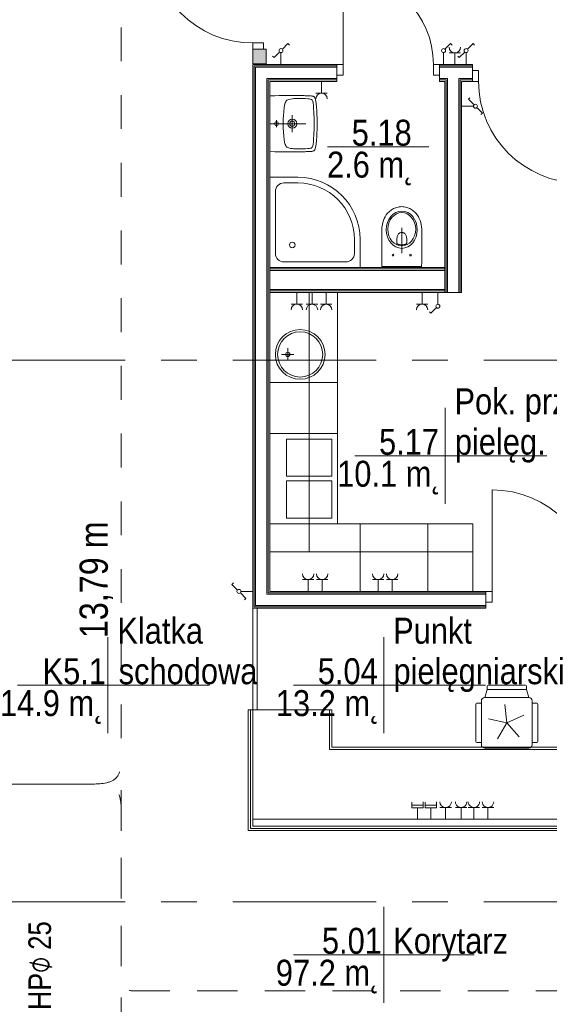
# Model space of a CAD drawing. Header units: centimetres. Extents: x -2424 to 2260, y -130 to 3012.
# Tile 54 of 81: x -529 to -60, y 1277 to 2150. Entities that reach past the tile are written whole.
import ezdxf

# ---------------------------------------------------------------- set-up
doc = ezdxf.new("R2010")
doc.units = ezdxf.units.CM
doc.linetypes.add('Dash', pattern=[60, 30, -30])
doc.linetypes.add('Oś', pattern=[222.25, 127, -31.75, 31.75, -31.75])
for name, color, linetype, lineweight in [('A-AREA-IDEN', 2, 'Continuous', 13), ('A-DETL', 90, 'Continuous', 9), ('A-DETL-GENF', 92, 'Continuous', 13), ('A-DETL-MEDM', 33, 'Continuous', 13), ('A-DOOR', 31, 'Continuous', 13), ('A-WALL', 113, 'Continuous', 13), ('A-WALL-FNSH', 113, 'Continuous', 13), ('E-ELEC-EQPM', 71, 'Continuous', 9), ('G-ANNO-TEXT', 231, 'Continuous', 13), ('I-FURN', 30, 'Continuous', 9), ('P-SANR-FIXT', 6, 'Continuous', 9), ('S-GRID', 1, 'Continuous', 13)]:
    doc.layers.add(name, color=color, linetype=linetype, lineweight=lineweight)
doc.layers.add('A-WALL-PATT', color=111, linetype='Continuous', lineweight=13, plot=False)
doc.styles.add('Arial Narrow_3', font='ARIALN.TTF', dxfattribs={"height": 25})
doc.styles.add('Arial_10', font='arial.ttf', dxfattribs={"width": 0.85, "height": 20})
doc.styles.add('Arial_11', font='arial.ttf', dxfattribs={"width": 0.85, "height": 23})
doc.styles.add('MtXpl_Arial', font='txt', dxfattribs={"height": 0.2})
doc.styles.add('MtXpl_Segoe UI Symbol', font='txt', dxfattribs={"height": 0.2})

msp = doc.modelspace()

# ---------------------------------------------------------------- linework, layer by layer
at = {"layer": 'A-AREA-IDEN', "color": 251, "lineweight": 9}
for p, q in [((-166.68, 2037.43), (-256.43, 2037.43)), ((-152.28, 1805.99), (-152.28, 1763.49)), ((-142.53, 1763.49), (-232.28, 1763.49)), ((-232.28, 1763.49), (-62.28, 1763.49)), ((-152.28, 1763.49), (-152.28, 1720.99)), ((-451.04, 1602.7), (-451.04, 1560.2)), ((-206.61, 1602.7), (-206.61, 1560.2)), ((-441.28, 1560.2), (-531.04, 1560.2)), ((-531.04, 1560.2), (-361.04, 1560.2)), ((-451.04, 1560.2), (-451.04, 1517.7)), ((-196.86, 1560.2), (-286.61, 1560.2)), ((-286.61, 1560.2), (-116.61, 1560.2)), ((-206.61, 1560.2), (-206.61, 1517.7)), ((-206.61, 1363.79), (-206.61, 1321.29)), ((-196.86, 1321.29), (-286.61, 1321.29)), ((-286.61, 1321.29), (-126.61, 1321.29)), ((-206.61, 1321.29), (-206.61, 1278.79))]:
    msp.add_line(p, q, dxfattribs=at)
at = {"layer": 'A-DETL', "color": 251, "linetype": 'Dash', "lineweight": 9}
for points, knots in [([(-552.77, 2638.57), (-478.91, 2638.57), (-476.08, 2638.57), (-439.12, 2638.57), (-439.12, 2601.62), (-439.12, 2598.79), (-439.12, 2573.54), (-439.12, 1655.82), (-439.12, 1618.87), (-439.12, 1616.04), (-439.12, 1512.36), (-439.12, 1509.53), (-439.12, 1472.57), (-476.08, 1472.57), (-478.91, 1472.57), (-555.62, 1472.57)], [0, 0, 0, 0, 1.242892, 2.082132, 2.921372, 3.63261, 13.975949, 24.692511, 35.163852, 36.732804, 37.928533, 39.497485, 40.336725, 41.175965, 42.450024, 42.450024, 42.450024, 42.450024]), ([(-555.62, 1472.57), (-478.91, 1472.57), (-476.08, 1472.57), (-439.12, 1472.57), (-439.12, 1435.62), (-439.12, 1432.79), (-439.12, 1329.11), (-439.12, 1326.28), (-439.12, 1289.33), (-402.17, 1289.33), (-399.34, 1289.33), (54.38, 1289.33), (347.2, 1289.33), (391.67, 1289.33), (418.55, 1316.21), (413.88, 1393.93), (413.88, 1663.13)], [0, 0, 0, 0, 1.274059, 2.1133, 2.95254, 4.521491, 5.717221, 7.286172, 8.125412, 8.964652, 14.361634, 22.556861, 31.207392, 35.311818, 37.065318, 41.276562, 41.276562, 41.276562, 41.276562]), ([(-561.62, 233.02), (-511.61, 233.02), (-497.78, 233.02), (-439.12, 233.02), (-439.12, 251.36), (-439.12, 296.62), (-439.12, 1289.33), (-439.12, 1326.28), (-439.12, 1329.11), (-439.12, 1432.79), (-439.12, 1435.62), (-439.12, 1472.57), (-476.08, 1472.57), (-478.91, 1472.57), (-555.62, 1472.57)], [0, 0, 0, 0, 1.339676, 2.332925, 3.669947, 15.221807, 26.977257, 38.268666, 39.837617, 41.033347, 42.602298, 43.441538, 44.280778, 45.554838, 45.554838, 45.554838, 45.554838]), ([(-555.62, 1472.57), (-478.91, 1472.57), (-450.62, 1472.57), (-439.12, 1472.57), (-439.12, 1461.07), (-439.12, 1432.79), (-439.12, 1329.11), (-439.12, 1326.28), (-439.12, 1289.33), (-402.17, 1289.33), (-399.34, 1289.33), (54.38, 1289.33), (347.2, 1289.33), (391.67, 1289.33), (413.88, 1267.11), (413.88, 1211.15), (413.88, 1019.9)], [0, 0, 0, 0, 1.274059, 1.834911, 2.395763, 3.964714, 5.438832, 7.007784, 7.847024, 8.686264, 14.083246, 22.278473, 30.929004, 34.961158, 36.402966, 39.45005, 39.45005, 39.45005, 39.45005])]:
    msp.add_open_spline(points, degree=3, knots=knots, dxfattribs=at)
at = {"layer": 'A-DETL-GENF', "color": 251, "lineweight": 9}
for p, q in [((-313.12, 2129.33), (-322.62, 2129.33)), ((-322.62, 2129.33), (-322.62, 2123.83)), ((-313.12, 2123.83), (-313.12, 2129.33)), ((-322.62, 2123.83), (-313.12, 2123.83)), ((-248.12, 2100.83), (-248.12, 2110.33)), ((-248.12, 2110.33), (-242.62, 2110.33)), ((-242.62, 2110.33), (-242.62, 2100.83)), ((-162.62, 2110.33), (-157.12, 2110.33)), ((-162.62, 2100.83), (-162.62, 2110.33)), ((-157.12, 2110.33), (-157.12, 2100.83)), ((-128.12, 2104.83), (-122.62, 2104.83)), ((-128.12, 2095.33), (-128.12, 2104.83)), ((-122.62, 2104.83), (-122.62, 2095.33)), ((-242.62, 2100.83), (-248.12, 2100.83)), ((-157.12, 2100.83), (-162.62, 2100.83)), ((-122.62, 2095.33), (-128.12, 2095.33)), ((-116.12, 1633.83), (-116.12, 1643.33)), ((-116.12, 1643.33), (-110.62, 1643.33)), ((-110.62, 1643.33), (-110.62, 1633.83)), ((-110.62, 1633.83), (-116.12, 1633.83))]:
    msp.add_line(p, q, dxfattribs=at)
at = {"layer": 'A-DETL-MEDM', "color": 251, "lineweight": 9}
for p, q in [((-313.12, 2129.33), (-322.62, 2129.33)), ((-322.62, 2129.33), (-322.62, 2123.83)), ((-313.12, 2123.83), (-313.12, 2129.33)), ((-322.62, 2123.83), (-313.12, 2123.83)), ((-242.62, 2110.33), (-248.12, 2110.33)), ((-248.12, 2110.33), (-248.12, 2100.83)), ((-242.62, 2100.83), (-242.62, 2110.33)), ((-162.62, 2100.83), (-162.62, 2110.33)), ((-162.62, 2110.33), (-157.12, 2110.33)), ((-157.12, 2110.33), (-157.12, 2100.83)), ((-128.12, 2095.33), (-128.12, 2104.83)), ((-128.12, 2104.83), (-122.62, 2104.83)), ((-122.62, 2104.83), (-122.62, 2095.33)), ((-248.12, 2100.83), (-242.62, 2100.83)), ((-157.12, 2100.83), (-162.62, 2100.83)), ((-122.62, 2095.33), (-128.12, 2095.33)), ((-110.62, 1643.33), (-116.12, 1643.33)), ((-116.12, 1643.33), (-116.12, 1633.83)), ((-110.62, 1633.83), (-110.62, 1643.33)), ((-116.12, 1633.83), (-110.62, 1633.83))]:
    msp.add_line(p, q, dxfattribs=at)
at = {"layer": 'A-DOOR', "color": 251, "lineweight": 9}
for p, q in [((-242.62, 2110.33), (-242.62, 2190.33)), ((-110.62, 1643.33), (-110.62, 1733.33))]:
    msp.add_line(p, q, dxfattribs=at)
for centre, radius, start, end in [((-322.62, 2219.33), 90, 180, 270), ((-242.62, 2110.33), 80, 0, 90), ((-32.62, 2095.33), 90, 180, 270), ((-110.62, 1643.33), 90, 0, 90)]:
    msp.add_arc(centre, radius, start, end, dxfattribs=at)
at = {"layer": 'A-WALL', "color": 251, "lineweight": 9}
for p, q in [((-322.62, 2123.83), (-322.62, 2110.83)), ((-310.62, 2123.83), (-313.12, 2123.83)), ((-310.62, 2110.83), (-310.62, 2123.83)), ((-322.62, 2110.83), (-310.62, 2110.83)), ((-248.12, 2109.08), (-321.37, 2109.08)), ((-321.37, 2109.08), (-321.37, 1629.58)), ((-248.12, 2107.83), (-320.12, 2107.83)), ((-320.12, 2107.83), (-320.12, 1630.83)), ((-128.12, 2109.08), (-157.12, 2109.08)), ((-128.12, 2107.83), (-157.12, 2107.83)), ((-128.12, 2104.83), (-128.12, 2107.83)), ((-248.12, 2097.83), (-310.12, 2097.83)), ((-310.12, 2097.83), (-310.12, 1640.83)), ((-248.12, 2096.58), (-308.87, 2096.58)), ((-308.87, 2096.58), (-308.87, 1642.08)), ((-248.12, 2097.83), (-248.12, 2100.83)), ((-157.12, 2100.83), (-157.12, 2097.83)), ((-150.12, 2097.83), (-157.12, 2097.83)), ((-151.37, 2096.58), (-157.12, 2096.58)), ((-151.37, 2096.58), (-151.37, 1908.33)), ((-150.12, 2097.83), (-150.12, 1908.33)), ((-140.12, 2097.83), (-140.12, 1908.33)), ((-128.12, 2097.83), (-140.12, 2097.83)), ((-138.87, 2096.58), (-138.87, 1908.33)), ((-128.12, 2096.58), (-138.87, 2096.58)), ((-152.62, 1929.08), (-307.62, 1929.08)), ((-307.62, 1927.83), (-307.62, 1910.83)), ((-152.62, 1927.83), (-307.62, 1927.83)), ((-152.62, 1910.83), (-152.62, 1927.83)), ((-152.62, 1910.83), (-307.62, 1910.83)), ((-152.62, 1909.58), (-307.62, 1909.58)), ((-150.12, 1908.33), (-140.12, 1908.33)), ((-116.12, 1640.83), (-310.12, 1640.83)), ((-116.12, 1642.08), (-308.87, 1642.08)), ((-116.12, 1630.83), (-116.12, 1633.83)), ((-116.12, 1629.58), (-321.37, 1629.58)), ((-116.12, 1630.83), (-320.12, 1630.83)), ((-322.62, 1441.33), (291.38, 1441.33)), ((-322.62, 1435.33), (-322.62, 1441.33)), ((291.38, 1435.33), (-322.62, 1435.33))]:
    msp.add_line(p, q, dxfattribs=at)
at = {"layer": 'A-WALL-FNSH', "color": 251, "lineweight": 9}
for p, q in [((-248.12, 2110.33), (-322.62, 2110.33)), ((-322.62, 2110.33), (-322.62, 1628.33)), ((-128.12, 2110.33), (-157.12, 2110.33)), ((-128.12, 2107.83), (-128.12, 2110.33)), ((-307.62, 2095.33), (-248.12, 2095.33)), ((-307.62, 1643.33), (-307.62, 2095.33)), ((-248.12, 2095.33), (-248.12, 2097.83)), ((-157.12, 2097.83), (-157.12, 2095.33)), ((-157.12, 2095.33), (-152.62, 2095.33)), ((-152.62, 1927.83), (-152.62, 2095.33)), ((-137.62, 1908.33), (-137.62, 2095.33)), ((-137.62, 2095.33), (-128.12, 2095.33)), ((-152.62, 1930.33), (-307.62, 1930.33)), ((-307.62, 1908.33), (-150.12, 1908.33)), ((-152.62, 1908.33), (-152.62, 1910.83)), ((-140.12, 1908.33), (-137.62, 1908.33)), ((-116.12, 1643.33), (-307.62, 1643.33)), ((-322.62, 1628.33), (-116.12, 1628.33)), ((-116.12, 1628.33), (-116.12, 1630.83))]:
    msp.add_line(p, q, dxfattribs=at)
at = {"layer": 'A-WALL-PATT', "color": 251, "linetype": 'Continuous', "lineweight": 9, "extrusion": (0, 0, -1)}
for points in [[(322.62, 2110.83), (310.62, 2123.83), (322.62, 2123.83)], [(310.62, 2123.83), (322.62, 2110.83), (310.62, 2110.83)]]:
    msp.add_solid(points, dxfattribs=at)
at = {"layer": 'E-ELEC-EQPM', "color": 251, "lineweight": 9}
for p, q in [((-298.86, 2121.34), (-303.8, 2116.39)), ((-297.62, 2120.83), (-297.62, 2110.33)), ((-296.39, 2123.81), (-291.44, 2128.75)), ((-291.44, 2128.75), (-290.13, 2127.44)), ((-153.62, 2120.83), (-153.62, 2110.33)), ((-152.39, 2123.81), (-147.44, 2128.75)), ((-138.62, 2120.66), (-148.62, 2120.66)), ((-147.44, 2128.75), (-146.13, 2127.44)), ((-143.62, 2120.66), (-143.62, 2110.33)), ((-134.86, 2121.34), (-139.8, 2116.39)), ((-133.62, 2120.83), (-133.62, 2110.33)), ((-132.39, 2123.81), (-127.44, 2128.75)), ((-127.44, 2128.75), (-126.13, 2127.44)), ((-303.8, 2116.39), (-305.11, 2117.7)), ((-139.8, 2116.39), (-141.11, 2117.7)), ((-261.62, 2084.99), (-261.62, 2095.33)), ((-266.62, 2084.99), (-256.62, 2084.99)), ((-131.56, 2079.51), (-130.24, 2080.82)), ((-126.61, 2074.56), (-131.56, 2079.51)), ((-127.12, 2073.33), (-137.62, 2073.33)), ((-124.14, 2072.09), (-119.19, 2067.15)), ((-119.19, 2067.15), (-120.51, 2065.83)), ((-283.62, 1897.99), (-283.62, 1908.33)), ((-270.12, 1897.83), (-270.12, 1908.33)), ((-257.62, 1897.83), (-257.62, 1908.33)), ((-172.62, 1897.99), (-172.62, 1908.33)), ((-158.62, 1897.83), (-158.62, 1908.33)), ((-288.62, 1897.99), (-278.62, 1897.99)), ((-275.2, 1897.83), (-265.04, 1897.83)), ((-262.7, 1897.83), (-252.54, 1897.83)), ((-177.62, 1897.99), (-167.62, 1897.99)), ((-159.86, 1894.84), (-164.8, 1889.9)), ((-164.8, 1889.9), (-166.11, 1891.21)), ((-341.05, 1649.51), (-339.74, 1650.82)), ((-336.11, 1644.56), (-341.05, 1649.51)), ((-268.54, 1653.83), (-278.7, 1653.83)), ((-273.62, 1653.83), (-273.62, 1643.33)), ((-256.04, 1653.83), (-266.2, 1653.83)), ((-261.12, 1653.83), (-261.12, 1643.33)), ((-206.54, 1653.83), (-216.7, 1653.83)), ((-211.62, 1653.83), (-211.62, 1643.33)), ((-194.04, 1653.83), (-204.2, 1653.83)), ((-199.12, 1653.83), (-199.12, 1643.33)), ((-333.64, 1642.09), (-328.69, 1637.15)), ((-333.12, 1643.33), (-322.62, 1643.33)), ((-328.69, 1637.15), (-330, 1635.83)), ((-181.8, 1456.54), (-181.8, 1451.66)), ((-181.8, 1453.85), (-171.8, 1453.85)), ((-181.8, 1451.66), (-171.8, 1451.66)), ((-176.8, 1451.66), (-176.8, 1441.33)), ((-171.8, 1451.66), (-171.8, 1456.7)), ((-169.8, 1456.54), (-169.8, 1451.66)), ((-169.8, 1453.85), (-159.8, 1453.85)), ((-169.8, 1451.66), (-159.8, 1451.66)), ((-164.8, 1451.66), (-164.8, 1441.33)), ((-159.8, 1451.66), (-159.8, 1456.7)), ((-146.72, 1451.83), (-156.88, 1451.83)), ((-151.8, 1451.83), (-151.8, 1441.33)), ((-133, 1451.83), (-143.16, 1451.83)), ((-138.08, 1451.83), (-138.08, 1441.33)), ((-121.72, 1451.83), (-131.88, 1451.83)), ((-126.8, 1451.83), (-126.8, 1441.33)), ((-109.22, 1451.83), (-119.38, 1451.83)), ((-114.3, 1451.83), (-114.3, 1441.33))]:
    msp.add_line(p, q, dxfattribs=at)
for centre in [(-297.62, 2122.57), (-153.62, 2122.57), (-133.62, 2122.57), (-125.38, 2073.33), (-158.62, 1896.08), (-334.87, 1643.33)]:
    msp.add_circle(centre, 1.75, dxfattribs=at)
for centre, radius, start, end in [((-143.62, 2125.66), 5, 180, 0), ((-261.62, 2079.99), 5, 0, 180), ((-283.62, 1892.99), 5, 0, 180), ((-270.12, 1892.75), 5.08, 0, 180), ((-257.62, 1892.75), 5.08, 0, 180), ((-172.62, 1892.99), 5, 0, 180), ((-273.62, 1658.91), 5.08, 180, 0), ((-261.12, 1658.91), 5.08, 180, 0), ((-211.62, 1658.91), 5.08, 180, 0), ((-199.12, 1658.91), 5.08, 180, 0), ((-151.8, 1456.91), 5.08, 180, 270), ((-151.8, 1456.91), 5.08, 270, 300), ((-151.8, 1456.91), 5.08, 300, 0), ((-138.08, 1456.91), 5.08, 180, 210), ((-138.08, 1456.91), 5.08, 210, 240), ((-138.08, 1456.91), 5.08, 240, 270), ((-138.08, 1456.91), 5.08, 270, 300), ((-138.08, 1456.91), 5.08, 300, 0), ((-126.8, 1456.91), 5.08, 180, 210), ((-126.8, 1456.91), 5.08, 210, 300), ((-126.8, 1456.91), 5.08, 300, 0), ((-114.3, 1456.91), 5.08, 180, 240), ((-114.3, 1456.91), 5.08, 240, 300), ((-114.3, 1456.91), 5.08, 300, 0)]:
    msp.add_arc(centre, radius, start, end, dxfattribs=at)
at = {"layer": 'I-FURN', "color": 251, "lineweight": 9}
for p, q in [((-272.62, 1908.33), (-272.62, 1678.33)), ((-247.62, 1908.33), (-247.62, 1828.33)), ((-247.62, 1828.33), (-307.62, 1828.33)), ((-247.62, 1828.33), (-307.62, 1828.33)), ((-247.62, 1783.33), (-247.62, 1828.33)), ((-307.62, 1783.33), (-247.62, 1783.33)), ((-307.62, 1783.33), (-247.62, 1783.33)), ((-247.62, 1783.33), (-247.62, 1703.33)), ((-307.62, 1703.33), (-227.62, 1703.33)), ((-247.62, 1703.33), (-307.62, 1703.33)), ((-227.62, 1703.33), (-227.62, 1643.33)), ((-227.62, 1643.33), (-227.62, 1703.33)), ((-227.62, 1703.33), (-167.62, 1703.33)), ((-167.62, 1703.33), (-167.62, 1643.33)), ((-167.62, 1643.33), (-167.62, 1703.33)), ((-167.62, 1703.33), (-127.62, 1703.33)), ((-127.62, 1703.33), (-127.62, 1643.33)), ((-127.62, 1678.33), (-307.62, 1678.33)), ((-272.62, 1678.33), (-307.62, 1678.33)), ((-127.62, 1643.33), (-127.62, 1678.33)), ((-322.62, 1628.33), (-322.62, 1538.33)), ((-322.62, 1538.33), (-322.62, 1628.33)), ((-322.62, 1628.33), (-318.62, 1628.33)), ((-318.62, 1538.33), (-318.62, 1628.33)), ((-318.62, 1628.33), (-318.62, 1538.33)), ((-117.12, 1549.33), (-115.12, 1556.33)), ((-115.12, 1556.33), (-115.12, 1559.33)), ((-80.12, 1556.33), (-115.12, 1556.33)), ((-81.12, 1560.33), (-114.12, 1560.33)), ((-80.12, 1559.33), (-80.12, 1556.33)), ((-80.12, 1556.33), (-78.12, 1549.33)), ((-120.12, 1546.33), (-120.12, 1507.33)), ((-78.12, 1549.33), (-117.12, 1549.33)), ((-75.12, 1507.33), (-75.12, 1546.33)), ((-326.62, 1431.33), (-326.62, 1538.33)), ((-326.62, 1538.33), (-324.62, 1538.33)), ((-326.62, 1538.33), (-322.62, 1538.33)), ((-326.62, 1431.33), (-326.62, 1538.33)), ((-324.62, 1538.33), (-324.62, 1433.33)), ((-324.62, 1538.33), (-324.62, 1433.33)), ((-322.62, 1538.33), (-324.62, 1538.33)), ((-322.62, 1538.33), (-324.62, 1538.33)), ((-324.62, 1538.33), (-324.62, 1433.33)), ((-324.62, 1433.33), (-324.62, 1538.33)), ((-324.62, 1538.33), (-322.62, 1538.33)), ((-322.62, 1435.33), (-322.62, 1538.33)), ((-322.62, 1538.33), (-322.62, 1441.33)), ((-318.62, 1538.33), (-322.62, 1538.33)), ((-322.62, 1538.33), (-322.62, 1435.33)), ((-322.62, 1441.33), (-322.62, 1538.33)), ((-322.62, 1538.33), (-318.62, 1538.33)), ((-322.62, 1538.33), (-318.62, 1538.33)), ((-318.62, 1538.33), (-322.62, 1538.33)), ((-322.62, 1441.33), (-322.62, 1538.33)), ((-322.62, 1538.33), (-322.62, 1441.33)), ((-252.62, 1538.33), (-322.62, 1538.33)), ((-322.62, 1538.33), (-322.62, 1435.33)), ((-322.62, 1435.33), (-322.62, 1538.33)), ((-322.62, 1538.33), (-318.62, 1538.33)), ((-254.62, 1538.33), (-318.62, 1538.33)), ((-318.62, 1538.33), (-254.62, 1538.33)), ((-318.62, 1538.33), (-252.62, 1538.33)), ((-254.62, 1503.33), (-254.62, 1538.33)), ((-254.62, 1538.33), (-254.62, 1503.33)), ((-252.62, 1505.33), (-252.62, 1538.33)), ((-252.62, 1538.33), (-252.62, 1505.33)), ((-125.12, 1543.33), (-125.12, 1510.33)), ((-120.12, 1544.33), (-124.12, 1544.33)), ((-97.62, 1526.83), (-99.35, 1543.24)), ((-75.12, 1544.33), (-71.12, 1544.33)), ((-70.12, 1510.33), (-70.12, 1543.33)), ((-113.76, 1530.26), (-97.62, 1526.83)), ((-82.55, 1533.54), (-97.62, 1526.83)), ((-97.62, 1526.83), (-105.87, 1512.54)), ((-97.62, 1526.83), (-86.58, 1514.56)), ((229.38, 1503.33), (-254.62, 1503.33)), ((-254.62, 1503.33), (229.38, 1503.33)), ((227.38, 1505.33), (-252.62, 1505.33)), ((-252.62, 1505.33), (227.38, 1505.33)), ((-120.12, 1509.33), (-124.12, 1509.33)), ((-117.12, 1504.33), (-78.12, 1504.33)), ((-75.12, 1509.33), (-71.12, 1509.33)), ((-30.12, 1431.33), (-326.62, 1431.33)), ((-30.12, 1431.33), (-326.62, 1431.33)), ((-324.62, 1433.33), (-30.12, 1433.33)), ((-324.62, 1433.33), (-30.12, 1433.33)), ((-324.62, 1433.33), (-30.12, 1433.33)), ((-30.12, 1433.33), (-324.62, 1433.33)), ((-30.12, 1435.33), (-322.62, 1435.33)), ((-322.62, 1435.33), (237.19, 1435.33)), ((-322.62, 1435.33), (-30.12, 1435.33)), ((4.88, 1435.33), (-322.62, 1435.33))]:
    msp.add_line(p, q, dxfattribs=at)
for centre, radius, start, end in [((-114.12, 1559.33), 1, 90, 180), ((-81.12, 1559.33), 1, 0, 90), ((-117.12, 1546.33), 3, 90, 180), ((-78.12, 1546.33), 3, 0, 90), ((-124.12, 1543.33), 1, 90, 180), ((-71.12, 1543.33), 1, 0, 90), ((-124.12, 1510.33), 1, 180, 270), ((-71.12, 1510.33), 1, 270, 0), ((-117.12, 1507.33), 3, 180, 222.42641), ((-117.12, 1507.33), 3, 222.42641, 270), ((-78.12, 1507.33), 3, 270, 317.57359), ((-78.12, 1507.33), 3, 317.57359, 0)]:
    msp.add_arc(centre, radius, start, end, dxfattribs=at)
at = {"layer": 'P-SANR-FIXT', "color": 251, "lineweight": 9}
for p, q in [((-307.62, 2082.51), (-303.04, 2082.65)), ((-303.04, 2082.65), (-299.34, 2082.73)), ((-299.34, 2082.73), (-296.28, 2082.78)), ((-296.28, 2082.78), (-293.64, 2082.81)), ((-293.83, 2076.42), (-293.48, 2077.21)), ((-293.64, 2082.81), (-291.35, 2082.81)), ((-293.48, 2077.21), (-293, 2077.93)), ((-293, 2077.93), (-292.71, 2078.25)), ((-292.71, 2078.25), (-292.36, 2078.52)), ((-292.36, 2078.52), (-291.59, 2078.95)), ((-291.59, 2078.95), (-290.76, 2079.24)), ((-291.35, 2082.81), (-289.33, 2082.83)), ((-290.76, 2079.24), (-289.09, 2079.69)), ((-289.33, 2082.83), (-287.49, 2082.81)), ((-289.09, 2079.69), (-287.36, 2079.93)), ((-287.49, 2082.81), (-285.81, 2082.81)), ((-287.36, 2079.93), (-286.48, 2080.01)), ((-286.48, 2080.01), (-286.08, 2080.04)), ((-286.08, 2080.04), (-285.76, 2080.06)), ((-285.81, 2082.81), (-284.13, 2082.78)), ((-285.76, 2080.06), (-285.07, 2080.09)), ((-285.07, 2080.09), (-280.56, 2080.17)), ((-284.13, 2082.78), (-283.12, 2082.78)), ((-283.12, 2082.78), (-282.16, 2082.75)), ((-282.16, 2082.75), (-281.23, 2082.75)), ((-281.23, 2082.75), (-280.32, 2082.73)), ((-280.56, 2080.17), (-278.3, 2080.12)), ((-280.32, 2082.73), (-279.74, 2082.73)), ((-279.74, 2082.73), (-278.57, 2082.7)), ((-278.57, 2082.7), (-277.74, 2082.67)), ((-278.3, 2080.12), (-276.06, 2080.04)), ((-277.74, 2082.67), (-276.97, 2082.67)), ((-276.97, 2082.67), (-276.2, 2082.65)), ((-276.2, 2082.65), (-275.45, 2082.62)), ((-276.06, 2080.04), (-273.8, 2079.85)), ((-275.45, 2082.62), (-274.73, 2082.59)), ((-274.73, 2082.59), (-274.01, 2082.57)), ((-274.01, 2082.57), (-273.35, 2082.54)), ((-273.8, 2079.85), (-272.68, 2079.72)), ((-273.35, 2082.54), (-272.68, 2082.51)), ((-272.68, 2082.51), (-272.04, 2082.49)), ((-272.68, 2079.72), (-271.59, 2079.53)), ((-272.04, 2082.49), (-271.4, 2082.46)), ((-271.59, 2079.53), (-271.03, 2079.37)), ((-271.4, 2082.46), (-270.82, 2082.41)), ((-271.03, 2079.37), (-270.52, 2079.19)), ((-270.82, 2082.41), (-270.26, 2082.33)), ((-270.52, 2079.19), (-270.28, 2079.03)), ((-270.28, 2079.03), (-270.07, 2078.84)), ((-270.26, 2082.33), (-269.75, 2082.25)), ((-270.07, 2078.84), (-269.78, 2078.36)), ((-269.78, 2078.36), (-269.56, 2077.85)), ((-269.75, 2082.25), (-269.25, 2082.14)), ((-269.56, 2077.85), (-269.41, 2077.29)), ((-269.41, 2077.29), (-269.19, 2076.2)), ((-269.25, 2082.14), (-268.95, 2082.03)), ((-268.66, 2081.93), (-269.25, 2082.11)), ((-268.95, 2082.03), (-268.66, 2081.93)), ((-268.66, 2081.93), (-268.15, 2081.58)), ((-268.15, 2081.58), (-268.66, 2081.93)), ((-268.15, 2081.58), (-267.78, 2081.13)), ((-267.78, 2081.13), (-268.15, 2081.58)), ((-267.78, 2081.13), (-267.51, 2080.57)), ((-267.51, 2080.57), (-267.78, 2081.13)), ((-267.51, 2080.57), (-267.3, 2079.93)), ((-267.3, 2079.93), (-267.51, 2080.57)), ((-267.3, 2079.93), (-267.11, 2079.26)), ((-267.11, 2079.26), (-267.3, 2079.93)), ((-267.11, 2079.26), (-266.98, 2078.57)), ((-266.98, 2078.57), (-267.11, 2079.26)), ((-266.98, 2078.57), (-266.82, 2077.83)), ((-266.82, 2077.83), (-266.98, 2078.57)), ((-266.82, 2077.83), (-266.72, 2077.05)), ((-266.72, 2077.05), (-266.82, 2077.83)), ((-266.72, 2077.05), (-266.58, 2076.26)), ((-266.58, 2076.26), (-266.72, 2077.05)), ((-295.43, 2065.18), (-295.13, 2068.66)), ((-295.13, 2068.66), (-294.73, 2072.15)), ((-294.73, 2072.15), (-294.47, 2073.86)), ((-294.47, 2073.86), (-294.09, 2075.56)), ((-294.09, 2075.56), (-293.83, 2076.42)), ((-269.19, 2076.2), (-268.87, 2073.97)), ((-268.87, 2073.97), (-268.69, 2071.73)), ((-268.69, 2071.73), (-268.45, 2067.23)), ((-266.58, 2076.26), (-266.48, 2075.43)), ((-266.48, 2075.43), (-266.58, 2076.26)), ((-266.48, 2075.43), (-266.37, 2074.52)), ((-266.37, 2074.52), (-266.48, 2075.43)), ((-266.37, 2074.52), (-266.26, 2073.59)), ((-266.26, 2073.59), (-266.37, 2074.52)), ((-266.26, 2073.59), (-266.18, 2072.61)), ((-266.18, 2072.61), (-266.26, 2073.59)), ((-266.18, 2072.61), (-266.1, 2071.57)), ((-266.1, 2071.57), (-266.18, 2072.61)), ((-266.1, 2071.57), (-266, 2070.48)), ((-266, 2070.48), (-266.1, 2071.57)), ((-266, 2070.48), (-265.92, 2069.28)), ((-265.92, 2069.28), (-266, 2070.48)), ((-265.92, 2069.28), (-265.86, 2068.03)), ((-265.86, 2068.03), (-265.92, 2069.28)), ((-301.6, 2054.6), (-301.6, 2060.86)), ((-295.61, 2059.96), (-295.56, 2061.69)), ((-295.61, 2055.69), (-295.61, 2059.96)), ((-295.56, 2061.69), (-295.43, 2065.18)), ((-287.62, 2050.32), (-287.62, 2065.32)), ((-268.45, 2067.23), (-268.31, 2062.73)), ((-268.31, 2062.73), (-268.23, 2060.46)), ((-268.23, 2060.46), (-268.21, 2059.29)), ((-265.86, 2068.03), (-265.78, 2066.67)), ((-265.78, 2066.67), (-265.86, 2068.03)), ((-265.78, 2066.67), (-265.73, 2065.2)), ((-265.73, 2065.2), (-265.78, 2066.67)), ((-265.73, 2065.2), (-265.68, 2063.6)), ((-265.68, 2063.6), (-265.73, 2065.2)), ((-265.68, 2063.6), (-265.65, 2061.87)), ((-265.65, 2061.87), (-265.68, 2063.6)), ((-265.65, 2061.87), (-265.62, 2059.93)), ((-265.62, 2059.93), (-265.65, 2061.87)), ((-265.62, 2059.93), (-265.62, 2055.69)), ((-265.62, 2055.69), (-265.62, 2059.93)), ((-307.62, 2057.83), (-275.62, 2057.83)), ((-295.56, 2053.96), (-295.61, 2055.69)), ((-295.43, 2050.45), (-295.56, 2053.96)), ((-268.31, 2052.93), (-268.45, 2048.42)), ((-268.23, 2055.19), (-268.31, 2052.93)), ((-268.21, 2056.33), (-268.23, 2055.19)), ((-268.21, 2059.29), (-268.21, 2058.62)), ((-268.21, 2058.62), (-268.18, 2057.83)), ((-268.18, 2057.83), (-268.21, 2057.03)), ((-268.21, 2057.03), (-268.21, 2056.33)), ((-265.68, 2052.02), (-265.73, 2050.45)), ((-265.73, 2050.45), (-265.68, 2052.02)), ((-265.65, 2053.78), (-265.68, 2052.02)), ((-265.68, 2052.02), (-265.65, 2053.78)), ((-265.62, 2055.69), (-265.65, 2053.78)), ((-265.65, 2053.78), (-265.62, 2055.69)), ((-295.13, 2046.99), (-295.43, 2050.45)), ((-294.73, 2043.5), (-295.13, 2046.99)), ((-294.47, 2041.77), (-294.73, 2043.5)), ((-268.69, 2043.92), (-268.87, 2041.69)), ((-268.45, 2048.42), (-268.69, 2043.92)), ((-266.26, 2042.03), (-266.37, 2041.1)), ((-266.37, 2041.1), (-266.26, 2042.03)), ((-266.18, 2043.02), (-266.26, 2042.03)), ((-266.26, 2042.03), (-266.18, 2043.02)), ((-266.1, 2044.08), (-266.18, 2043.02)), ((-266.18, 2043.02), (-266.1, 2044.08)), ((-266, 2045.18), (-266.1, 2044.08)), ((-266.1, 2044.08), (-266, 2045.18)), ((-265.92, 2046.35), (-266, 2045.18)), ((-266, 2045.18), (-265.92, 2046.35)), ((-265.86, 2047.63), (-265.92, 2046.35)), ((-265.92, 2046.35), (-265.86, 2047.63)), ((-265.78, 2048.98), (-265.86, 2047.63)), ((-265.86, 2047.63), (-265.78, 2048.98)), ((-265.73, 2050.45), (-265.78, 2048.98)), ((-265.78, 2048.98), (-265.73, 2050.45)), ((-303.04, 2033), (-307.62, 2033.14)), ((-294.09, 2040.06), (-294.47, 2041.77)), ((-293.83, 2039.24), (-294.09, 2040.06)), ((-293.48, 2038.44), (-293.83, 2039.24)), ((-293, 2037.72), (-293.48, 2038.44)), ((-292.71, 2037.4), (-293, 2037.72)), ((-292.36, 2037.13), (-292.71, 2037.4)), ((-291.59, 2036.71), (-292.36, 2037.13)), ((-290.76, 2036.41), (-291.59, 2036.71)), ((-289.09, 2035.96), (-290.76, 2036.41)), ((-287.36, 2035.69), (-289.09, 2035.96)), ((-286.48, 2035.64), (-287.36, 2035.69)), ((-286.08, 2035.61), (-286.48, 2035.64)), ((-285.76, 2035.59), (-286.08, 2035.61)), ((-285.07, 2035.56), (-285.76, 2035.59)), ((-280.56, 2035.48), (-285.07, 2035.56)), ((-278.3, 2035.51), (-280.56, 2035.48)), ((-276.06, 2035.61), (-278.3, 2035.51)), ((-273.8, 2035.8), (-276.06, 2035.61)), ((-272.68, 2035.93), (-273.8, 2035.8)), ((-272.68, 2033.14), (-273.35, 2033.11)), ((-271.59, 2036.12), (-272.68, 2035.93)), ((-272.04, 2033.16), (-272.68, 2033.14)), ((-271.4, 2033.19), (-272.04, 2033.16)), ((-271.03, 2036.25), (-271.59, 2036.12)), ((-270.82, 2033.24), (-271.4, 2033.19)), ((-270.52, 2036.47), (-271.03, 2036.25)), ((-270.26, 2033.3), (-270.82, 2033.24)), ((-270.28, 2036.6), (-270.52, 2036.47)), ((-270.07, 2036.79), (-270.28, 2036.6)), ((-269.75, 2033.4), (-270.26, 2033.3)), ((-269.78, 2037.26), (-270.07, 2036.79)), ((-269.56, 2037.8), (-269.78, 2037.26)), ((-269.25, 2033.51), (-269.75, 2033.4)), ((-269.41, 2038.36), (-269.56, 2037.8)), ((-269.19, 2039.45), (-269.41, 2038.36)), ((-268.66, 2033.72), (-269.25, 2033.51)), ((-268.87, 2041.69), (-269.19, 2039.45)), ((-268.15, 2034.04), (-268.66, 2033.72)), ((-268.66, 2033.72), (-268.15, 2034.04)), ((-267.78, 2034.52), (-268.15, 2034.04)), ((-268.15, 2034.04), (-267.78, 2034.52)), ((-267.51, 2035.08), (-267.78, 2034.52)), ((-267.78, 2034.52), (-267.51, 2035.08)), ((-267.3, 2035.69), (-267.51, 2035.08)), ((-267.51, 2035.08), (-267.3, 2035.69)), ((-267.11, 2036.36), (-267.3, 2035.69)), ((-267.3, 2035.69), (-267.11, 2036.36)), ((-266.98, 2037.08), (-267.11, 2036.36)), ((-267.11, 2036.36), (-266.98, 2037.08)), ((-266.82, 2037.82), (-266.98, 2037.08)), ((-266.98, 2037.08), (-266.82, 2037.82)), ((-266.72, 2038.57), (-266.82, 2037.82)), ((-266.82, 2037.82), (-266.72, 2038.57)), ((-266.58, 2039.4), (-266.72, 2038.57)), ((-266.72, 2038.57), (-266.58, 2039.4)), ((-266.48, 2040.22), (-266.58, 2039.4)), ((-266.58, 2039.4), (-266.48, 2040.22)), ((-266.37, 2041.1), (-266.48, 2040.22)), ((-266.48, 2040.22), (-266.37, 2041.1)), ((-299.34, 2032.92), (-303.04, 2033)), ((-296.28, 2032.87), (-299.34, 2032.92)), ((-293.64, 2032.84), (-296.28, 2032.87)), ((-291.35, 2032.82), (-293.64, 2032.84)), ((-287.49, 2032.82), (-291.35, 2032.82)), ((-285.81, 2032.84), (-287.49, 2032.82)), ((-284.13, 2032.84), (-285.81, 2032.84)), ((-283.12, 2032.87), (-284.13, 2032.84)), ((-282.16, 2032.87), (-283.12, 2032.87)), ((-281.23, 2032.9), (-282.16, 2032.87)), ((-280.32, 2032.9), (-281.23, 2032.9)), ((-279.74, 2032.92), (-280.32, 2032.9)), ((-278.57, 2032.95), (-279.74, 2032.92)), ((-277.74, 2032.98), (-278.57, 2032.95)), ((-276.97, 2032.98), (-277.74, 2032.98)), ((-276.2, 2033), (-276.97, 2032.98)), ((-275.45, 2033.03), (-276.2, 2033)), ((-274.73, 2033.06), (-275.45, 2033.03)), ((-274.01, 2033.08), (-274.73, 2033.06)), ((-273.35, 2033.11), (-274.01, 2033.08)), ((-307.62, 2010.33), (-282.62, 2010.33)), ((-295.12, 2005.33), (-282.62, 2005.33)), ((-302.62, 1942.83), (-302.62, 1997.83)), ((-200.4, 1980.95), (-201.14, 1980.35)), ((-199.59, 1981.51), (-200.4, 1980.95)), ((-198.75, 1982.03), (-199.59, 1981.51)), ((-197.86, 1982.53), (-198.75, 1982.03)), ((-196.95, 1982.97), (-197.86, 1982.53)), ((-195.99, 1983.36), (-196.95, 1982.97)), ((-194.98, 1983.68), (-195.99, 1983.36)), ((-193.94, 1983.96), (-194.98, 1983.68)), ((-192.88, 1984.15), (-193.94, 1983.96)), ((-191.77, 1984.28), (-192.88, 1984.15)), ((-190.61, 1984.33), (-191.77, 1984.28)), ((-189.48, 1984.28), (-190.61, 1984.33)), ((-188.37, 1984.15), (-189.48, 1984.28)), ((-187.31, 1983.96), (-188.37, 1984.15)), ((-186.27, 1983.68), (-187.31, 1983.96)), ((-185.26, 1983.36), (-186.27, 1983.68)), ((-184.3, 1982.97), (-185.26, 1983.36)), ((-183.38, 1982.53), (-184.3, 1982.97)), ((-182.5, 1982.03), (-183.38, 1982.53)), ((-181.66, 1981.51), (-182.5, 1982.03)), ((-180.84, 1980.95), (-181.66, 1981.51)), ((-180.1, 1980.35), (-180.84, 1980.95)), ((-206.15, 1973.77), (-206.86, 1972.04)), ((-205.31, 1975.4), (-206.15, 1973.77)), ((-204.32, 1976.95), (-205.31, 1975.4)), ((-203.16, 1978.38), (-204.32, 1976.95)), ((-201.86, 1979.71), (-203.16, 1978.38)), ((-201.14, 1980.35), (-201.86, 1979.71)), ((-179.39, 1979.71), (-180.1, 1980.35)), ((-178.08, 1978.38), (-179.39, 1979.71)), ((-176.92, 1976.95), (-178.08, 1978.38)), ((-175.94, 1975.4), (-176.92, 1976.95)), ((-175.1, 1973.77), (-175.94, 1975.4)), ((-174.38, 1972.04), (-175.1, 1973.77)), ((-208.37, 1964.3), (-208.44, 1962.18)), ((-208.17, 1966.35), (-208.37, 1964.3)), ((-207.85, 1968.32), (-208.17, 1966.35)), ((-207.43, 1970.22), (-207.85, 1968.32)), ((-206.86, 1972.04), (-207.43, 1970.22)), ((-190.62, 1943.1), (-190.62, 1965.58)), ((-173.82, 1970.22), (-174.38, 1972.04)), ((-173.37, 1968.32), (-173.82, 1970.22)), ((-173.08, 1966.35), (-173.37, 1968.32)), ((-172.88, 1964.3), (-173.08, 1966.35)), ((-172.8, 1962.18), (-172.88, 1964.3)), ((-232.62, 1955.33), (-232.62, 1942.83)), ((-227.62, 1955.33), (-227.62, 1930.33)), ((-208.44, 1962.18), (-208.44, 1954.68)), ((-208.44, 1954.68), (-208.42, 1947.11)), ((-195.07, 1953.62), (-195.03, 1954.85)), ((-195.03, 1954.85), (-194.93, 1955.94)), ((-194.93, 1955.94), (-194.8, 1956.9)), ((-194.8, 1956.9), (-194.66, 1957.74)), ((-194.66, 1957.74), (-194.43, 1958.48)), ((-194.43, 1958.48), (-194.16, 1959.1)), ((-194.16, 1959.1), (-193.87, 1959.64)), ((-193.87, 1959.64), (-193.52, 1960.08)), ((-193.52, 1960.08), (-193.15, 1960.43)), ((-193.15, 1960.43), (-192.76, 1960.72)), ((-192.76, 1960.72), (-192.34, 1960.97)), ((-192.34, 1960.97), (-191.92, 1961.14)), ((-191.92, 1961.14), (-191.5, 1961.27)), ((-191.5, 1961.27), (-190.61, 1961.36)), ((-190.61, 1961.36), (-189.75, 1961.27)), ((-189.75, 1961.27), (-189.33, 1961.14)), ((-189.33, 1961.14), (-188.88, 1960.97)), ((-188.88, 1960.97), (-188.49, 1960.72)), ((-188.49, 1960.72), (-188.09, 1960.43)), ((-188.09, 1960.43), (-187.73, 1960.08)), ((-187.73, 1960.08), (-187.38, 1959.64)), ((-187.38, 1959.64), (-187.08, 1959.1)), ((-187.08, 1959.1), (-186.81, 1958.48)), ((-186.81, 1958.48), (-186.59, 1957.74)), ((-186.59, 1957.74), (-186.42, 1956.9)), ((-186.42, 1956.9), (-186.29, 1955.94)), ((-186.29, 1955.94), (-186.22, 1954.85)), ((-186.22, 1954.85), (-186.17, 1953.62)), ((-172.83, 1947.11), (-172.8, 1954.68)), ((-172.8, 1954.68), (-172.8, 1962.18)), ((-208.42, 1947.11), (-208.37, 1943.26)), ((-195.07, 1952.26), (-195.07, 1953.62)), ((-195.03, 1951.94), (-195.07, 1952.26)), ((-194.9, 1951.65), (-195.03, 1951.94)), ((-194.7, 1951.4), (-194.9, 1951.65)), ((-194.46, 1951.23), (-194.7, 1951.4)), ((-193.52, 1950.88), (-194.46, 1951.23)), ((-192.56, 1950.61), (-193.52, 1950.88)), ((-191.6, 1950.46), (-192.56, 1950.61)), ((-190.61, 1950.41), (-191.6, 1950.46)), ((-189.65, 1950.46), (-190.61, 1950.41)), ((-188.69, 1950.61), (-189.65, 1950.46)), ((-187.73, 1950.88), (-188.69, 1950.61)), ((-186.79, 1951.23), (-187.73, 1950.88)), ((-186.54, 1951.4), (-186.79, 1951.23)), ((-186.34, 1951.65), (-186.54, 1951.4)), ((-186.2, 1951.94), (-186.34, 1951.65)), ((-186.17, 1952.26), (-186.2, 1951.94)), ((-186.17, 1953.62), (-186.17, 1952.26)), ((-172.85, 1943.26), (-172.83, 1947.11)), ((-208.37, 1943.26), (-208.32, 1939.34)), ((-208.32, 1939.34), (-208.27, 1935.37)), ((-172.98, 1935.37), (-172.9, 1939.34)), ((-172.9, 1939.34), (-172.85, 1943.26)), ((-240.12, 1935.33), (-295.12, 1935.33)), ((-208.27, 1935.37), (-208.17, 1931.33)), ((-208.17, 1931.33), (-173.08, 1931.33)), ((-173.08, 1931.33), (-172.98, 1935.37)), ((-291.69, 1858.83), (-291.69, 1847.83)), ((-297.19, 1853.33), (-286.19, 1853.33)), ((-247.62, 1783.33), (-307.62, 1783.33)), ((-247.62, 1703.33), (-247.62, 1783.33)), ((-252.62, 1778.33), (-292.62, 1778.33)), ((-292.62, 1778.33), (-292.62, 1745.33)), ((-252.62, 1745.33), (-252.62, 1778.33)), ((-292.62, 1745.33), (-252.62, 1745.33)), ((-252.62, 1741.33), (-292.62, 1741.33)), ((-292.62, 1741.33), (-292.62, 1708.33)), ((-252.62, 1708.33), (-252.62, 1741.33)), ((-307.62, 1703.33), (-247.62, 1703.33)), ((-292.62, 1708.33), (-252.62, 1708.33))]:
    msp.add_line(p, q, dxfattribs=at)
for centre, radius in [((-301.6, 2057.83), 1.72), ((-287.62, 2057.81), 3.92), ((-287.62, 2057.81), 2.28), ((-287.62, 1950.33), 2.5), ((-198.37, 1941.33), 0.752), ((-182.88, 1941.33), 0.752), ((-280.62, 1853.33), 22), ((-280.62, 1853.33), 20), ((-291.69, 1853.33), 1.9)]:
    msp.add_circle(centre, radius, dxfattribs=at)
for centre, radius, start, end in [((-282.62, 1955.33), 55, 0, 90), ((-295.12, 1997.83), 7.5, 90, 180), ((-282.62, 1955.33), 50, 0, 90), ((-295.12, 1942.83), 7.5, 180, 270), ((-240.12, 1942.83), 7.5, 270, 0)]:
    msp.add_arc(centre, radius, start, end, dxfattribs=at)
for centre, major_axis, ratio in [((-190.62, 1963.83), (0, 16.5), 0.830338), ((-190.62, 1964.25), (0, 14.8), 0.83084)]:
    msp.add_ellipse(centre, major_axis=major_axis, ratio=ratio, dxfattribs=at)
at = {"layer": 'S-GRID', "color": 251, "linetype": 'Oś', "lineweight": 9}
for p, q in [((1342.46, 1848.33), (-1368.76, 1848.33)), ((1342.46, 1368.33), (-1368.76, 1368.33))]:
    msp.add_line(p, q, dxfattribs=at)

# ---------------------------------------------------------------- texts
at = {"layer": 'A-AREA-IDEN', "color": 251, "lineweight": 9, "style": 'Arial_11', "width": 0.85}
for s, p in [('5.18', (-234.99, 2038.32)), ('2.6 m˛', (-256.85, 2010.04)), ('Pok. przyg.', (-143.96, 1800.27)), ('pielęg.', (-143.65, 1764.37)), ('5.17', (-210.78, 1764.37)), ('10.1 m˛', (-247.87, 1736.1)), ('Klatka', (-442.6, 1596.99)), ('Punkt', (-198.3, 1596.99)), ('pielęgniarski', (-197.98, 1561.09)), ('K5.1', (-508.82, 1561.09)), ('schodowa', (-441.45, 1561.09)), ('5.04', (-265.06, 1561.09)), ('14.9 m˛', (-546.62, 1532.81)), ('13.2 m˛', (-302.2, 1532.81)), ('5.01', (-261.36, 1322.18)), ('Korytarz', (-198.18, 1322.18)), ('97.2 m˛', (-302.2, 1293.9))]:
    msp.add_text(s, height=23, dxfattribs=at).set_placement(p)
at = {"layer": 'G-ANNO-TEXT', "color": 251, "lineweight": 9, "style": 'Arial Narrow_3'}
msp.add_text('13,79 m', height=25, rotation=90, dxfattribs=at).set_placement((-451.05, 1601.88))
at = {"layer": 'G-ANNO-TEXT', "color": 251, "lineweight": 9, "width": 0.85}
for s, style, p in [('25', 'MtXpl_Arial', (-501.37, 1325.7)), ('⌀', 'MtXpl_Segoe UI Symbol', (-501.37, 1305.25)), ('HP', 'Arial_10', (-501.37, 1272.29))]:
    msp.add_text(s, height=20, rotation=90, dxfattribs=dict(at, style=style)).set_placement(p)

doc.saveas('drawing.dxf')
